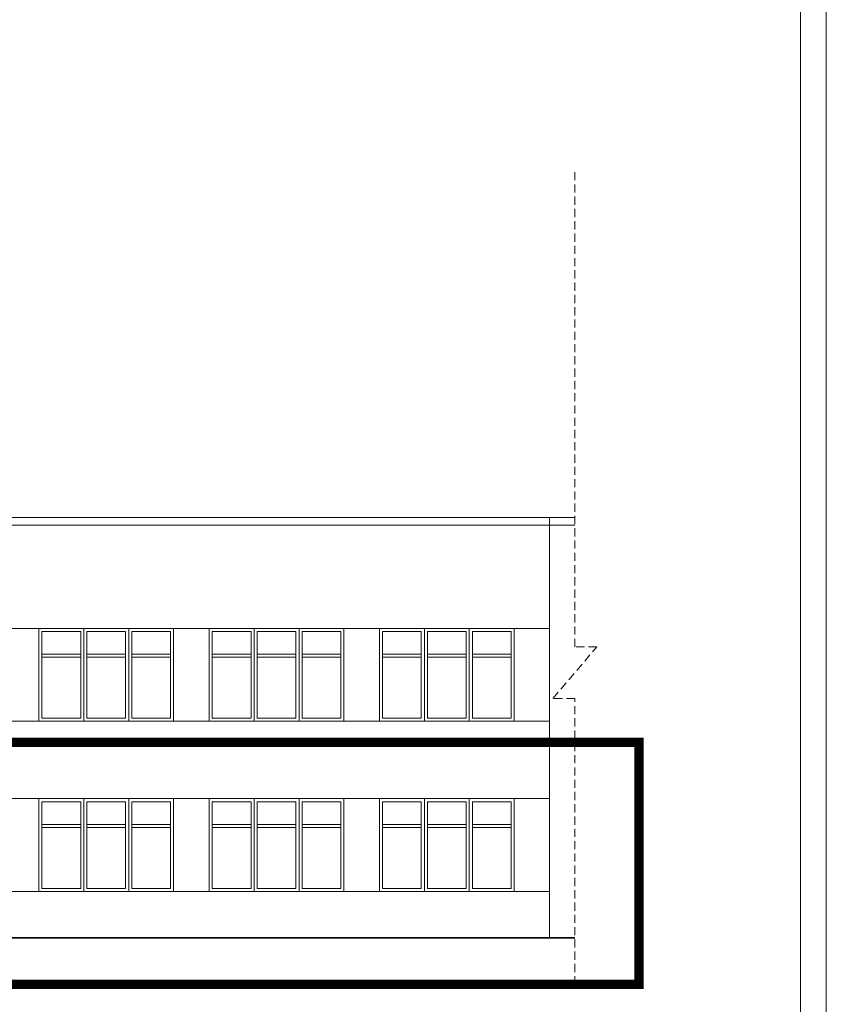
# Model space of a CAD drawing. Header units: millimetres. Extents: x 6173 to 12873, y 4301 to 10241.
# Tile 10 of 11: x 11310 to 12873, y 5362 to 7271. Entities that reach past the tile are written whole.
import ezdxf

# ---------------------------------------------------------------- set-up
doc = ezdxf.new("R2010")
doc.units = ezdxf.units.MM
for name, pattern in [('ACAD_ISO02W100', [15, 12, -3]), ('CACHE2', [4.7625, 3.175, -1.5875]), ('DASHED2', [0.375, 0.25, -0.125])]:
    doc.linetypes.add(name, pattern=pattern)
doc.layers.add('SQ_ELEWACJE', color=7, linetype='Continuous', lineweight=5, true_color=0x3b3b3b)
for name, color, linetype, lineweight in [('SQ_Opisy', 7, 'Continuous', 18), ('SQ_PROJ.Ściany', 7, 'Continuous', 35), ('SQ_ZAKRES_OPRACOWANIA', 7, 'ACAD_ISO02W100', 20)]:
    doc.layers.add(name, color=color, linetype=linetype, lineweight=lineweight)

# ---------------------------------------------------------------- blocks, each defined once
blk = doc.blocks.new('OKNA 180X162 ELEWACJA')
at = {"layer": 'SQ_ELEWACJE'}
for p, q in [((72882, 7640.9), (72882, 7460.9)), ((72969, 7640.9), (72969, 7460.9)), ((72876, 7634.9), (72876, 7466.9)), ((72888, 7634.9), (72888, 7466.9)), ((72963, 7634.9), (72963, 7466.9)), ((72975, 7634.9), (72975, 7466.9)), ((72801, 7590.9), (72876, 7590.9)), ((72801, 7584.9), (72876, 7584.9)), ((72888, 7590.9), (72963, 7590.9)), ((72888, 7584.9), (72963, 7584.9)), ((72975, 7590.9), (73050, 7590.9)), ((72975, 7584.9), (73050, 7584.9))]:
    blk.add_line(p, q, dxfattribs=at)
blk.add_lwpolyline([(72795, 7640.9), (73056, 7640.9), (73056, 7460.9), (72795, 7460.9)], close=True, dxfattribs=at)
for points in [[(72876, 7466.9), (72801, 7466.9), (72801, 7634.9), (72876, 7634.9)], [(72888, 7634.9), (72963, 7634.9)], [(72975, 7634.9), (73050, 7634.9), (73050, 7466.9), (72975, 7466.9)], [(72963, 7466.9), (72888, 7466.9)]]:
    blk.add_lwpolyline(points, dxfattribs=at)

msp = doc.modelspace()

# ---------------------------------------------------------------- linework, layer by layer
at = {"layer": 'SQ_ELEWACJE'}
for p, q in [((12385.8, 6305.7), (7642.5, 6305.7)), ((12334.8, 6305.7), (12385.8, 6305.7)), ((12336.8, 6305.7), (12336.8, 5490.5)), ((12385.8, 6290.7), (7642.5, 6290.7)), ((7642.5, 6090.5), (12336.8, 6090.5)), ((7642.5, 5910.5), (12336.8, 5910.5)), ((8333.9, 5760.5), (12336.8, 5760.5)), ((11428.4, 5754.5), (11428.4, 5586.5)), ((11434.4, 5760.5), (11434.4, 5580.5)), ((11440.4, 5754.5), (11440.4, 5586.5)), ((11515.4, 5754.5), (11515.4, 5586.5)), ((11521.4, 5760.5), (11521.4, 5580.5)), ((11527.4, 5754.5), (11527.4, 5586.5)), ((11758.4, 5754.5), (11758.4, 5586.5)), ((11764.4, 5760.5), (11764.4, 5580.5)), ((11770.4, 5754.5), (11770.4, 5586.5)), ((11845.4, 5754.5), (11845.4, 5586.5)), ((11851.4, 5760.5), (11851.4, 5580.5)), ((11857.4, 5754.5), (11857.4, 5586.5)), ((12088.4, 5754.5), (12088.4, 5586.5)), ((12094.4, 5760.5), (12094.4, 5580.5)), ((12100.4, 5754.5), (12100.4, 5586.5)), ((12175.4, 5754.5), (12175.4, 5586.5)), ((12181.4, 5760.5), (12181.4, 5580.5)), ((12187.4, 5754.5), (12187.4, 5586.5)), ((11353.4, 5710.5), (11428.4, 5710.5)), ((11440.4, 5710.5), (11515.4, 5710.5)), ((11527.4, 5710.5), (11602.4, 5710.5)), ((11683.4, 5710.5), (11758.4, 5710.5)), ((11770.4, 5710.5), (11845.4, 5710.5)), ((11857.4, 5710.5), (11932.4, 5710.5)), ((12013.4, 5710.5), (12088.4, 5710.5)), ((12100.4, 5710.5), (12175.4, 5710.5)), ((12187.4, 5710.5), (12262.4, 5710.5)), ((11353.4, 5704.5), (11428.4, 5704.5)), ((11440.4, 5704.5), (11515.4, 5704.5)), ((11527.4, 5704.5), (11602.4, 5704.5)), ((11683.4, 5704.5), (11758.4, 5704.5)), ((11770.4, 5704.5), (11845.4, 5704.5)), ((11857.4, 5704.5), (11932.4, 5704.5)), ((12013.4, 5704.5), (12088.4, 5704.5)), ((12100.4, 5704.5), (12175.4, 5704.5)), ((12187.4, 5704.5), (12262.4, 5704.5)), ((8333.9, 5580.5), (12336.8, 5580.5))]:
    msp.add_line(p, q, dxfattribs=at)
at = {"layer": 'SQ_ELEWACJE', "color": 251, "true_color": 0x696969}
for points in [[(11347.4, 5760.5), (11608.4, 5760.5), (11608.4, 5580.5), (11347.4, 5580.5)], [(11677.4, 5760.5), (11938.4, 5760.5), (11938.4, 5580.5), (11677.4, 5580.5)], [(12007.4, 5760.5), (12268.4, 5760.5), (12268.4, 5580.5), (12007.4, 5580.5)]]:
    msp.add_lwpolyline(points, close=True, dxfattribs=at)
for points in [[(11428.4, 5586.5), (11353.4, 5586.5), (11353.4, 5754.5), (11428.4, 5754.5)], [(11440.4, 5754.5), (11515.4, 5754.5)], [(11527.4, 5754.5), (11602.4, 5754.5), (11602.4, 5586.5), (11527.4, 5586.5)], [(11758.4, 5586.5), (11683.4, 5586.5), (11683.4, 5754.5), (11758.4, 5754.5)], [(11770.4, 5754.5), (11845.4, 5754.5)], [(11857.4, 5754.5), (11932.4, 5754.5), (11932.4, 5586.5), (11857.4, 5586.5)], [(12088.4, 5586.5), (12013.4, 5586.5), (12013.4, 5754.5), (12088.4, 5754.5)], [(12100.4, 5754.5), (12175.4, 5754.5)], [(12187.4, 5754.5), (12262.4, 5754.5), (12262.4, 5586.5), (12187.4, 5586.5)], [(11515.4, 5586.5), (11440.4, 5586.5)], [(11845.4, 5586.5), (11770.4, 5586.5)], [(12175.4, 5586.5), (12100.4, 5586.5)]]:
    msp.add_lwpolyline(points, dxfattribs=at)
at = {"layer": 'SQ_Opisy', "color": 7}
for p, q in [((12873.1, 10241.1), (12873.1, 4301.1)), ((12823.1, 10191.1), (12823.1, 4351.1))]:
    msp.add_line(p, q, dxfattribs=at)
at = {"layer": 'SQ_PROJ.Ściany'}
msp.add_line((6705.7, 5490.5), (12385.8, 5490.5), dxfattribs=at)
at = {"layer": 'SQ_ZAKRES_OPRACOWANIA', "linetype": 'CACHE2', "ltscale": 5}
msp.add_lwpolyline([(12385.8, 5400.4), (12385.8, 5954.8), (12343.2, 5954.8), (12428.3, 6054.8), (12385.8, 6054.8), (12385.8, 6977.3)], dxfattribs=at)
at = {"layer": 'SQ_ZAKRES_OPRACOWANIA', "color": 251, "linetype": 'DASHED2', "ltscale": 100, "true_color": 0x636466, "const_width": 18}
msp.add_lwpolyline([(6651.9, 5869.9), (12510, 5869.9), (12510, 5400.4), (6651.9, 5400.4)], close=True, dxfattribs=at)

# ---------------------------------------------------------------- block references
at = {"layer": 'SQ_ELEWACJE'}
for p in [(-61447.6, -1550.3), (-61117.6, -1550.3), (-60787.6, -1550.3)]:
    msp.add_blockref('OKNA 180X162 ELEWACJA', p, dxfattribs=at)

doc.saveas('drawing.dxf')
